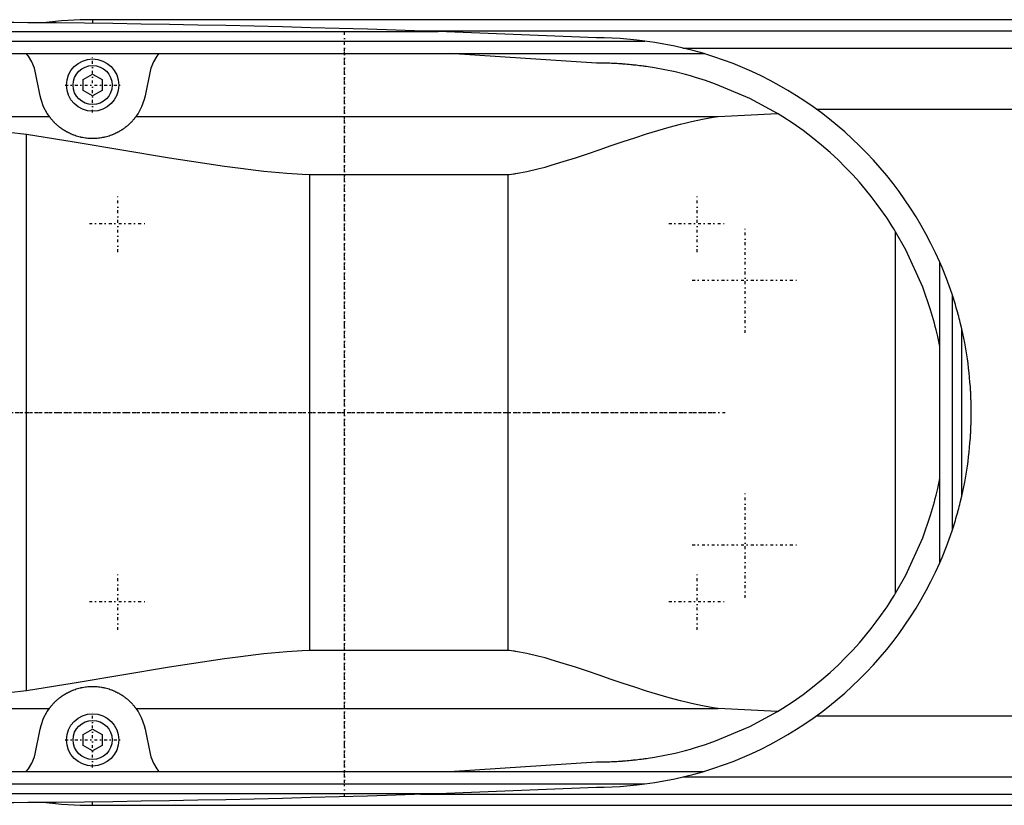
# Model space of a CAD drawing. Extents: x -502 to 174, y -90 to 90.
# Tile 3 of 6: x -252 to -95, y -62 to 62. Entities that reach past the tile are written whole.
import ezdxf

# ---------------------------------------------------------------- set-up
doc = ezdxf.new("R2010")
doc.units = 0
doc.linetypes.add('CENTER', pattern=[1.5, 0.45, -0.5, 0.05, -0.5])
doc.layers.add('AM_0', color=7, linetype='CONTINUOUS')
doc.layers.add('AM_7', color=7, linetype='CENTER')

msp = doc.modelspace()

# ---------------------------------------------------------------- linework, layer by layer
at = {"layer": 'AM_0', "color": 7, "linetype": 'CONTINUOUS'}
for p, q in [((50, 62.39), (-240, 62.39)), ((-240, 62.39), (-240, 61.82)), ((-331.04, 60.5), (-185.14, 60.5)), ((-187.95, 60.6), (50, 60.6)), ((-160, 59.5), (-185.14, 60.5)), ((-362.76, 59), (-152.3, 59)), ((-146.27, 57.89), (50, 57.89)), ((-394.4, 57), (-142.93, 57)), ((-160, 55.5), (-183.32, 57)), ((-248.33, 50.31), (-249.12, 54.2)), ((-241.5, 52.87), (-240, 53.73)), ((-240, 53.73), (-238.5, 52.87)), ((-230.88, 54.2), (-231.67, 50.31)), ((-241.5, 51.13), (-241.5, 52.87)), ((-238.5, 52.87), (-238.5, 51.13)), ((-240, 50.27), (-241.5, 51.13)), ((-238.5, 51.13), (-240, 50.27)), ((-283.81, 47), (-246.87, 47)), ((-233.13, 47), (-140.66, 47)), ((-140.66, 47), (-131.25, 47.47)), ((-125.1, 48.19), (50, 48.19)), ((-250.5, -44.22), (-250.5, 44.22)), ((-205.5, 37.8), (-174, 37.8)), ((-205.5, -37.8), (-205.5, 37.8)), ((-174, -37.8), (-174, 37.8)), ((-112.5, -28.71), (-112.5, 28.71)), ((-105.5, -23.87), (-105.5, 23.87)), ((-103.5, -18.65), (-103.5, 18.65)), ((-102, -13.28), (-102, 13.28)), ((-174, -37.8), (-205.5, -37.8)), ((-283.81, -47), (-246.87, -47)), ((-233.13, -47), (-140.66, -47)), ((-131.25, -47.47), (-140.66, -47)), ((-125.1, -48.19), (50, -48.19)), ((-249.12, -54.2), (-248.33, -50.31)), ((-241.5, -51.13), (-240, -50.27)), ((-241.5, -52.87), (-241.5, -51.13)), ((-240, -50.27), (-238.5, -51.13)), ((-238.5, -51.13), (-238.5, -52.87)), ((-231.67, -50.31), (-230.88, -54.2)), ((-240, -53.73), (-241.5, -52.87)), ((-238.5, -52.87), (-240, -53.73)), ((-183.32, -57), (-160, -55.5)), ((-394.4, -57), (-142.93, -57)), ((-362.76, -59), (-152.3, -59)), ((-146.27, -57.89), (50, -57.89)), ((-331.04, -60.5), (-185.14, -60.5)), ((-187.95, -60.6), (50, -60.6)), ((-185.14, -60.5), (-160, -59.5)), ((-240, -62.39), (-240, -61.82)), ((-240, -62.39), (50, -62.39))]:
    msp.add_line(p, q, dxfattribs=at)
for points in [[(-185.14, 60.5, 0), (-187.39, 60.58, 0), (-191.88, 60.72, 0), (-196.37, 60.86, 0), (-198.61, 60.93, 0), (-200.86, 61, 0), (-205.35, 61.12, 0), (-209.84, 61.24, 0), (-214.33, 61.34, 0), (-218.83, 61.44, 0), (-223.32, 61.53, 0), (-225.56, 61.58, 0), (-227.81, 61.62, 0), (-232.3, 61.69, 0), (-236.8, 61.76, 0), (-241.29, 61.82, 0), (-245.78, 61.87, 0), (-250.27, 61.91, 0), (-252.52, 61.93, 0), (-254.77, 61.95, 0), (-259.26, 61.97, 0), (-263.75, 61.99, 0), (-266, 62, 0)], [(-152.3, 59, 0), (-153.62, 59.16, 0), (-156.22, 59.38, 0), (-158.77, 59.49, 0), (-160, 59.5, 0)], [(-142.93, 57, 0), (-144.47, 57.44, 0), (-147.58, 58.19, 0), (-150.72, 58.77, 0), (-152.3, 59, 0)], [(-249.12, 54.2, 0), (-249.25, 54.71, 0), (-249.64, 55.69, 0), (-250.19, 56.59, 0), (-250.53, 57, 0)], [(-229.47, 57, 0), (-229.81, 56.59, 0), (-230.36, 55.69, 0), (-230.75, 54.71, 0), (-230.88, 54.2, 0)], [(-131.25, 47.47, 0), (-135.67, 49.88, 0), (-141.08, 52.17, 0), (-142.67, 52.72, 0), (-144.27, 53.22, 0), (-145.07, 53.46, 0), (-145.88, 53.68, 0), (-147.51, 54.08, 0), (-149.16, 54.43, 0), (-150.81, 54.73, 0), (-151.78, 54.89, 0), (-152.05, 54.93, 0), (-152.33, 54.97, 0), (-152.47, 54.99, 0), (-152.61, 55.01, 0), (-152.88, 55.04, 0), (-153.16, 55.08, 0), (-153.44, 55.11, 0), (-153.72, 55.14, 0), (-154, 55.17, 0), (-154.13, 55.19, 0), (-154.27, 55.2, 0), (-154.55, 55.23, 0), (-154.83, 55.26, 0), (-154.97, 55.27, 0), (-155.11, 55.28, 0), (-155.39, 55.31, 0), (-155.67, 55.33, 0), (-155.81, 55.34, 0), (-155.95, 55.35, 0), (-156.23, 55.37, 0), (-156.5, 55.39, 0), (-156.78, 55.41, 0), (-157.06, 55.42, 0), (-157.34, 55.44, 0), (-157.48, 55.44, 0), (-157.62, 55.45, 0), (-157.9, 55.46, 0), (-158.18, 55.47, 0), (-158.46, 55.48, 0), (-158.62, 55.48, 0), (-158.67, 55.48, 0), (-158.72, 55.49, 0), (-158.74, 55.49, 0), (-158.76, 55.49, 0), (-158.81, 55.49, 0), (-158.86, 55.49, 0), (-158.9, 55.49, 0), (-158.95, 55.49, 0), (-159, 55.49, 0), (-159.02, 55.49, 0), (-159.04, 55.49, 0), (-159.09, 55.49, 0), (-159.14, 55.49, 0), (-159.16, 55.49, 0), (-159.18, 55.49, 0), (-159.23, 55.49, 0), (-159.28, 55.5, 0), (-159.3, 55.5, 0), (-159.32, 55.5, 0), (-159.37, 55.5, 0), (-159.42, 55.5, 0), (-159.46, 55.5, 0), (-159.51, 55.5, 0), (-159.56, 55.5, 0), (-159.58, 55.5, 0), (-159.6, 55.5, 0), (-159.65, 55.5, 0), (-159.7, 55.5, 0), (-159.74, 55.5, 0), (-159.79, 55.5, 0), (-159.84, 55.5, 0), (-159.86, 55.5, 0), (-159.88, 55.5, 0), (-159.93, 55.5, 0), (-159.98, 55.5, 0), (-160, 55.5, 0)], [(-246.87, 47, 0), (-247.21, 47.5, 0), (-247.78, 48.57, 0), (-248.19, 49.72, 0), (-248.33, 50.31, 0)], [(-231.67, 50.31, 0), (-231.81, 49.72, 0), (-232.22, 48.57, 0), (-232.79, 47.5, 0), (-233.13, 47, 0)], [(-283.81, 47, 0), (-278.39, 46.72, 0), (-267.37, 45.92, 0), (-256.16, 44.84, 0), (-250.5, 44.22, 0)], [(-233.13, 47, 0), (-233.14, 46.98, 0), (-233.17, 46.93, 0), (-233.21, 46.89, 0), (-233.23, 46.86, 0), (-233.25, 46.84, 0), (-233.29, 46.78, 0), (-233.33, 46.73, 0), (-233.38, 46.67, 0), (-233.43, 46.61, 0), (-233.48, 46.55, 0), (-233.51, 46.51, 0), (-233.54, 46.48, 0), (-233.6, 46.41, 0), (-233.66, 46.34, 0), (-233.72, 46.27, 0), (-233.79, 46.19, 0), (-233.87, 46.11, 0), (-233.9, 46.08, 0), (-233.94, 46.04, 0), (-234.02, 45.96, 0), (-234.11, 45.87, 0), (-234.15, 45.83, 0), (-234.2, 45.79, 0), (-234.29, 45.71, 0), (-234.38, 45.62, 0), (-234.43, 45.58, 0), (-234.48, 45.53, 0), (-234.59, 45.45, 0), (-234.7, 45.36, 0), (-234.81, 45.27, 0), (-234.93, 45.18, 0), (-235.05, 45.09, 0), (-235.11, 45.05, 0), (-235.17, 45.01, 0), (-235.3, 44.92, 0), (-235.43, 44.83, 0), (-235.57, 44.75, 0), (-235.71, 44.66, 0), (-235.86, 44.58, 0), (-235.93, 44.54, 0), (-236.01, 44.5, 0), (-236.16, 44.42, 0), (-236.32, 44.34, 0), (-236.48, 44.26, 0), (-236.65, 44.19, 0), (-236.83, 44.11, 0), (-236.92, 44.08, 0), (-237.01, 44.04, 0), (-237.2, 43.97, 0), (-237.39, 43.91, 0), (-237.59, 43.85, 0), (-237.79, 43.79, 0), (-238, 43.74, 0), (-238.1, 43.72, 0), (-238.2, 43.69, 0), (-238.41, 43.65, 0), (-238.62, 43.61, 0), (-238.84, 43.58, 0), (-239.05, 43.55, 0), (-239.26, 43.53, 0), (-239.37, 43.52, 0), (-239.48, 43.52, 0), (-239.69, 43.51, 0), (-239.9, 43.5, 0), (-240, 43.5, 0), (-240.1, 43.5, 0), (-240.31, 43.51, 0), (-240.52, 43.52, 0), (-240.63, 43.52, 0), (-240.74, 43.53, 0), (-240.95, 43.55, 0), (-241.16, 43.58, 0), (-241.38, 43.61, 0), (-241.59, 43.65, 0), (-241.8, 43.69, 0), (-241.9, 43.72, 0), (-242, 43.74, 0), (-242.21, 43.79, 0), (-242.41, 43.85, 0), (-242.61, 43.91, 0), (-242.8, 43.97, 0), (-242.99, 44.04, 0), (-243.08, 44.08, 0), (-243.17, 44.11, 0), (-243.35, 44.19, 0), (-243.52, 44.26, 0), (-243.68, 44.34, 0), (-243.84, 44.42, 0), (-243.99, 44.5, 0), (-244.07, 44.54, 0), (-244.14, 44.58, 0), (-244.29, 44.66, 0), (-244.43, 44.75, 0), (-244.57, 44.83, 0), (-244.7, 44.92, 0), (-244.83, 45.01, 0), (-244.89, 45.05, 0), (-244.95, 45.09, 0), (-245.07, 45.18, 0), (-245.19, 45.27, 0), (-245.3, 45.36, 0), (-245.41, 45.45, 0), (-245.52, 45.53, 0), (-245.57, 45.58, 0), (-245.62, 45.62, 0), (-245.71, 45.71, 0), (-245.8, 45.79, 0), (-245.85, 45.83, 0), (-245.89, 45.87, 0), (-245.98, 45.96, 0), (-246.06, 46.04, 0), (-246.1, 46.08, 0), (-246.13, 46.11, 0), (-246.21, 46.19, 0), (-246.28, 46.27, 0), (-246.34, 46.34, 0), (-246.4, 46.41, 0), (-246.46, 46.48, 0), (-246.49, 46.51, 0), (-246.52, 46.55, 0), (-246.57, 46.61, 0), (-246.62, 46.67, 0), (-246.67, 46.73, 0), (-246.71, 46.78, 0), (-246.75, 46.84, 0), (-246.77, 46.86, 0), (-246.79, 46.89, 0), (-246.83, 46.93, 0), (-246.86, 46.98, 0), (-246.87, 47, 0)], [(-174, 37.8, 0), (-173.84, 37.82, 0), (-173.51, 37.86, 0), (-173.18, 37.91, 0), (-173.02, 37.93, 0), (-172.85, 37.96, 0), (-172.53, 38.01, 0), (-172.2, 38.06, 0), (-171.06, 38.28, 0), (-169.12, 38.73, 0), (-168.16, 38.99, 0), (-167.2, 39.26, 0), (-165.27, 39.84, 0), (-163.36, 40.46, 0), (-161.45, 41.09, 0), (-159.56, 41.74, 0), (-157.67, 42.39, 0), (-156.73, 42.71, 0), (-155.79, 43.02, 0), (-153.92, 43.64, 0), (-152.08, 44.24, 0), (-150.25, 44.8, 0), (-148.44, 45.32, 0), (-146.66, 45.79, 0), (-145.78, 46.01, 0), (-144.91, 46.22, 0), (-143.18, 46.58, 0), (-141.49, 46.88, 0), (-140.66, 47, 0)], [(-112.5, 28.71, 0), (-112.67, 28.99, 0), (-113.09, 29.66, 0), (-113.59, 30.43, 0), (-113.87, 30.85, 0), (-114.17, 31.3, 0), (-114.83, 32.25, 0), (-115.57, 33.26, 0), (-116.39, 34.33, 0), (-117.29, 35.44, 0), (-118.26, 36.58, 0), (-118.78, 37.16, 0), (-119.31, 37.74, 0), (-120.44, 38.92, 0), (-121.64, 40.11, 0), (-122.92, 41.3, 0), (-124.27, 42.47, 0), (-125.7, 43.63, 0), (-126.44, 44.2, 0), (-127.2, 44.77, 0), (-128.77, 45.88, 0), (-130.4, 46.95, 0), (-131.25, 47.47, 0)], [(-250.5, 44.22, 0), (-242.95, 43.01, 0), (-227.81, 40.46, 0), (-219.04, 39.12, 0), (-216.55, 38.79, 0), (-214.08, 38.49, 0), (-212.84, 38.35, 0), (-211.61, 38.23, 0), (-209.16, 38.02, 0), (-206.72, 37.86, 0), (-205.5, 37.8, 0)], [(-105.5, 10.49, 0), (-105.61, 11.02, 0), (-105.83, 12.09, 0), (-106.08, 13.15, 0), (-106.21, 13.68, 0), (-106.35, 14.21, 0), (-106.64, 15.26, 0), (-106.95, 16.3, 0), (-108.19, 19.91, 0), (-110.89, 25.86, 0), (-112.5, 28.71, 0)], [(-103.5, 18.65, 0), (-103.8, 19.54, 0), (-104.44, 21.29, 0), (-105.13, 23.02, 0), (-105.5, 23.87, 0)], [(-102, 13.28, 0), (-102, 13.28, 0), (-102, 13.28, 0), (-102, 13.28, 0), (-102, 13.28, 0), (-102, 13.28, 0), (-102, 13.28, 0), (-102, 13.29, 0), (-102, 13.29, 0), (-102, 13.29, 0), (-102, 13.29, 0), (-102, 13.29, 0), (-102, 13.29, 0), (-102, 13.3, 0), (-102.01, 13.3, 0), (-102.01, 13.3, 0), (-102.01, 13.31, 0), (-102.01, 13.31, 0), (-102.01, 13.31, 0), (-102.01, 13.31, 0), (-102.01, 13.31, 0), (-102.01, 13.32, 0), (-102.01, 13.32, 0), (-102.01, 13.33, 0), (-102.02, 13.35, 0), (-102.02, 13.38, 0), (-102.03, 13.41, 0), (-102.04, 13.45, 0), (-102.05, 13.48, 0), (-102.05, 13.5, 0), (-102.06, 13.52, 0), (-102.06, 13.56, 0), (-102.07, 13.59, 0), (-102.08, 13.63, 0), (-102.09, 13.67, 0), (-102.1, 13.71, 0), (-102.11, 13.74, 0), (-102.11, 13.76, 0), (-102.12, 13.8, 0), (-102.13, 13.84, 0), (-102.14, 13.87, 0), (-102.14, 13.89, 0), (-102.16, 13.94, 0), (-102.17, 13.98, 0), (-102.17, 14.01, 0), (-102.18, 14.03, 0), (-102.19, 14.08, 0), (-102.2, 14.13, 0), (-102.25, 14.31, 0), (-102.32, 14.62, 0), (-102.4, 14.93, 0), (-102.48, 15.24, 0), (-102.57, 15.54, 0), (-102.61, 15.7, 0), (-102.65, 15.85, 0), (-102.74, 16.17, 0), (-102.83, 16.49, 0), (-102.93, 16.81, 0), (-103.02, 17.14, 0), (-103.12, 17.48, 0), (-103.18, 17.64, 0), (-103.23, 17.81, 0), (-103.33, 18.15, 0), (-103.44, 18.49, 0), (-103.5, 18.65, 0)], [(-100.5, 0, 0), (-100.5, 0.01, 0), (-100.5, 0.03, 0), (-100.5, 0.05, 0), (-100.5, 0.06, 0), (-100.5, 0.07, 0), (-100.5, 0.09, 0), (-100.5, 0.11, 0), (-100.5, 0.13, 0), (-100.5, 0.15, 0), (-100.5, 0.18, 0), (-100.5, 0.19, 0), (-100.5, 0.2, 0), (-100.5, 0.22, 0), (-100.5, 0.24, 0), (-100.5, 0.26, 0), (-100.5, 0.28, 0), (-100.5, 0.3, 0), (-100.5, 0.31, 0), (-100.5, 0.32, 0), (-100.5, 0.34, 0), (-100.5, 0.36, 0), (-100.5, 0.37, 0), (-100.5, 0.38, 0), (-100.5, 0.4, 0), (-100.5, 0.42, 0), (-100.5, 0.43, 0), (-100.5, 0.44, 0), (-100.5, 0.46, 0), (-100.5, 0.49, 0), (-100.5, 0.51, 0), (-100.5, 0.53, 0), (-100.5, 0.55, 0), (-100.5, 0.56, 0), (-100.5, 0.57, 0), (-100.5, 0.59, 0), (-100.5, 0.61, 0), (-100.5, 0.68, 0), (-100.51, 0.81, 0), (-100.51, 0.93, 0), (-100.51, 1.05, 0), (-100.51, 1.12, 0), (-100.51, 1.18, 0), (-100.51, 1.3, 0), (-100.52, 1.43, 0), (-100.52, 1.55, 0), (-100.52, 1.67, 0), (-100.53, 1.8, 0), (-100.53, 1.86, 0), (-100.53, 1.92, 0), (-100.54, 2.05, 0), (-100.54, 2.17, 0), (-100.54, 2.23, 0), (-100.54, 2.29, 0), (-100.55, 2.42, 0), (-100.55, 2.54, 0), (-100.56, 2.6, 0), (-100.56, 2.66, 0), (-100.57, 2.79, 0), (-100.57, 2.91, 0), (-100.58, 3.04, 0), (-100.58, 3.16, 0), (-100.59, 3.28, 0), (-100.59, 3.35, 0), (-100.6, 3.41, 0), (-100.6, 3.53, 0), (-100.61, 3.65, 0), (-100.64, 4.09, 0), (-100.7, 4.83, 0), (-100.76, 5.57, 0), (-100.84, 6.31, 0), (-100.88, 6.68, 0), (-100.92, 7.05, 0), (-101.01, 7.79, 0), (-101.11, 8.52, 0), (-101.54, 11.09, 0), (-102, 13.28, 0)], [(-102, -13.28, 0), (-101.54, -11.09, 0), (-101.11, -8.52, 0), (-101.01, -7.79, 0), (-100.92, -7.05, 0), (-100.88, -6.68, 0), (-100.84, -6.31, 0), (-100.76, -5.57, 0), (-100.7, -4.83, 0), (-100.64, -4.09, 0), (-100.61, -3.65, 0), (-100.6, -3.53, 0), (-100.6, -3.41, 0), (-100.59, -3.35, 0), (-100.59, -3.28, 0), (-100.58, -3.16, 0), (-100.58, -3.04, 0), (-100.57, -2.91, 0), (-100.57, -2.79, 0), (-100.56, -2.66, 0), (-100.56, -2.6, 0), (-100.55, -2.54, 0), (-100.55, -2.42, 0), (-100.54, -2.29, 0), (-100.54, -2.23, 0), (-100.54, -2.17, 0), (-100.54, -2.05, 0), (-100.53, -1.92, 0), (-100.53, -1.86, 0), (-100.53, -1.8, 0), (-100.52, -1.67, 0), (-100.52, -1.55, 0), (-100.52, -1.43, 0), (-100.51, -1.3, 0), (-100.51, -1.18, 0), (-100.51, -1.12, 0), (-100.51, -1.05, 0), (-100.51, -0.93, 0), (-100.51, -0.81, 0), (-100.5, -0.68, 0), (-100.5, -0.56, 0), (-100.5, -0.49, 0), (-100.5, -0.46, 0), (-100.5, -0.44, 0), (-100.5, -0.43, 0), (-100.5, -0.42, 0), (-100.5, -0.4, 0), (-100.5, -0.38, 0), (-100.5, -0.37, 0), (-100.5, -0.36, 0), (-100.5, -0.34, 0), (-100.5, -0.32, 0), (-100.5, -0.31, 0), (-100.5, -0.3, 0), (-100.5, -0.28, 0), (-100.5, -0.26, 0), (-100.5, -0.24, 0), (-100.5, -0.22, 0), (-100.5, -0.2, 0), (-100.5, -0.19, 0), (-100.5, -0.18, 0), (-100.5, -0.15, 0), (-100.5, -0.13, 0), (-100.5, -0.11, 0), (-100.5, -0.09, 0), (-100.5, -0.07, 0), (-100.5, -0.06, 0), (-100.5, -0.05, 0), (-100.5, -0.03, 0), (-100.5, -0.01, 0), (-100.5, 0, 0)], [(-112.5, -28.71, 0), (-110.89, -25.86, 0), (-108.19, -19.91, 0), (-106.95, -16.3, 0), (-106.64, -15.26, 0), (-106.35, -14.21, 0), (-106.21, -13.68, 0), (-106.08, -13.15, 0), (-105.83, -12.09, 0), (-105.61, -11.02, 0), (-105.5, -10.49, 0)], [(-103.5, -18.65, 0), (-103.44, -18.49, 0), (-103.33, -18.15, 0), (-103.23, -17.81, 0), (-103.18, -17.64, 0), (-103.12, -17.48, 0), (-103.02, -17.14, 0), (-102.93, -16.81, 0), (-102.83, -16.49, 0), (-102.74, -16.17, 0), (-102.65, -15.85, 0), (-102.61, -15.7, 0), (-102.57, -15.54, 0), (-102.48, -15.24, 0), (-102.4, -14.93, 0), (-102.32, -14.62, 0), (-102.25, -14.31, 0), (-102.2, -14.13, 0), (-102.19, -14.08, 0), (-102.18, -14.03, 0), (-102.17, -14.01, 0), (-102.17, -13.98, 0), (-102.16, -13.94, 0), (-102.14, -13.89, 0), (-102.14, -13.87, 0), (-102.13, -13.84, 0), (-102.12, -13.8, 0), (-102.11, -13.76, 0), (-102.11, -13.74, 0), (-102.1, -13.71, 0), (-102.09, -13.67, 0), (-102.08, -13.63, 0), (-102.07, -13.59, 0), (-102.06, -13.56, 0), (-102.06, -13.52, 0), (-102.05, -13.5, 0), (-102.05, -13.48, 0), (-102.04, -13.45, 0), (-102.03, -13.41, 0), (-102.02, -13.38, 0), (-102.02, -13.35, 0), (-102.01, -13.33, 0), (-102.01, -13.32, 0), (-102.01, -13.32, 0), (-102.01, -13.31, 0), (-102.01, -13.31, 0), (-102.01, -13.31, 0), (-102.01, -13.31, 0), (-102.01, -13.31, 0), (-102.01, -13.3, 0), (-102.01, -13.3, 0), (-102, -13.3, 0), (-102, -13.29, 0), (-102, -13.29, 0), (-102, -13.29, 0), (-102, -13.29, 0), (-102, -13.29, 0), (-102, -13.29, 0), (-102, -13.28, 0), (-102, -13.28, 0), (-102, -13.28, 0), (-102, -13.28, 0), (-102, -13.28, 0), (-102, -13.28, 0), (-102, -13.28, 0)], [(-105.5, -23.87, 0), (-105.13, -23.02, 0), (-104.44, -21.29, 0), (-103.8, -19.54, 0), (-103.5, -18.65, 0)], [(-131.25, -47.47, 0), (-130.4, -46.95, 0), (-128.77, -45.88, 0), (-127.2, -44.77, 0), (-126.44, -44.2, 0), (-125.7, -43.63, 0), (-124.27, -42.47, 0), (-122.92, -41.3, 0), (-121.64, -40.11, 0), (-120.44, -38.92, 0), (-119.31, -37.74, 0), (-118.78, -37.16, 0), (-118.26, -36.58, 0), (-117.29, -35.44, 0), (-116.39, -34.33, 0), (-115.57, -33.26, 0), (-114.83, -32.25, 0), (-114.17, -31.3, 0), (-113.87, -30.85, 0), (-113.59, -30.43, 0), (-113.09, -29.66, 0), (-112.67, -28.99, 0), (-112.5, -28.71, 0)], [(-205.5, -37.8, 0), (-206.72, -37.86, 0), (-209.16, -38.02, 0), (-211.61, -38.23, 0), (-212.84, -38.35, 0), (-214.08, -38.49, 0), (-216.55, -38.79, 0), (-219.04, -39.12, 0), (-227.81, -40.46, 0), (-242.95, -43.01, 0), (-250.5, -44.22, 0)], [(-140.66, -47, 0), (-141.49, -46.88, 0), (-143.18, -46.58, 0), (-144.91, -46.22, 0), (-145.78, -46.01, 0), (-146.66, -45.79, 0), (-148.44, -45.32, 0), (-150.25, -44.8, 0), (-152.08, -44.24, 0), (-153.92, -43.64, 0), (-155.79, -43.02, 0), (-156.73, -42.71, 0), (-157.67, -42.39, 0), (-159.56, -41.74, 0), (-161.45, -41.09, 0), (-163.36, -40.46, 0), (-165.27, -39.84, 0), (-167.2, -39.26, 0), (-168.16, -38.99, 0), (-169.12, -38.73, 0), (-171.06, -38.28, 0), (-172.2, -38.06, 0), (-172.53, -38.01, 0), (-172.85, -37.96, 0), (-173.02, -37.93, 0), (-173.18, -37.91, 0), (-173.51, -37.86, 0), (-173.84, -37.82, 0), (-174, -37.8, 0)], [(-246.87, -47, 0), (-246.86, -46.98, 0), (-246.83, -46.93, 0), (-246.79, -46.89, 0), (-246.77, -46.86, 0), (-246.75, -46.84, 0), (-246.71, -46.78, 0), (-246.67, -46.73, 0), (-246.62, -46.67, 0), (-246.57, -46.61, 0), (-246.52, -46.55, 0), (-246.49, -46.51, 0), (-246.46, -46.48, 0), (-246.4, -46.41, 0), (-246.34, -46.34, 0), (-246.28, -46.27, 0), (-246.21, -46.19, 0), (-246.13, -46.11, 0), (-246.1, -46.08, 0), (-246.06, -46.04, 0), (-245.98, -45.96, 0), (-245.89, -45.87, 0), (-245.85, -45.83, 0), (-245.8, -45.79, 0), (-245.71, -45.71, 0), (-245.62, -45.62, 0), (-245.57, -45.58, 0), (-245.52, -45.53, 0), (-245.41, -45.45, 0), (-245.3, -45.36, 0), (-245.19, -45.27, 0), (-245.07, -45.18, 0), (-244.95, -45.09, 0), (-244.89, -45.05, 0), (-244.83, -45.01, 0), (-244.7, -44.92, 0), (-244.57, -44.83, 0), (-244.43, -44.75, 0), (-244.29, -44.66, 0), (-244.14, -44.58, 0), (-244.07, -44.54, 0), (-243.99, -44.5, 0), (-243.84, -44.42, 0), (-243.68, -44.34, 0), (-243.52, -44.26, 0), (-243.35, -44.19, 0), (-243.17, -44.11, 0), (-243.08, -44.08, 0), (-242.99, -44.04, 0), (-242.8, -43.97, 0), (-242.61, -43.91, 0), (-242.41, -43.85, 0), (-242.21, -43.79, 0), (-242, -43.74, 0), (-241.9, -43.72, 0), (-241.8, -43.69, 0), (-241.59, -43.65, 0), (-241.38, -43.61, 0), (-241.16, -43.58, 0), (-240.95, -43.55, 0), (-240.74, -43.53, 0), (-240.63, -43.52, 0), (-240.52, -43.52, 0), (-240.31, -43.51, 0), (-240.1, -43.5, 0), (-240, -43.5, 0), (-239.9, -43.5, 0), (-239.69, -43.51, 0), (-239.48, -43.52, 0), (-239.37, -43.52, 0), (-239.26, -43.53, 0), (-239.05, -43.55, 0), (-238.84, -43.58, 0), (-238.62, -43.61, 0), (-238.41, -43.65, 0), (-238.2, -43.69, 0), (-238.1, -43.72, 0), (-238, -43.74, 0), (-237.79, -43.79, 0), (-237.59, -43.85, 0), (-237.39, -43.91, 0), (-237.2, -43.97, 0), (-237.01, -44.04, 0), (-236.92, -44.08, 0), (-236.83, -44.11, 0), (-236.65, -44.19, 0), (-236.48, -44.26, 0), (-236.32, -44.34, 0), (-236.16, -44.42, 0), (-236.01, -44.5, 0), (-235.93, -44.54, 0), (-235.86, -44.58, 0), (-235.71, -44.66, 0), (-235.57, -44.75, 0), (-235.43, -44.83, 0), (-235.3, -44.92, 0), (-235.17, -45.01, 0), (-235.11, -45.05, 0), (-235.05, -45.09, 0), (-234.93, -45.18, 0), (-234.81, -45.27, 0), (-234.7, -45.36, 0), (-234.59, -45.45, 0), (-234.48, -45.53, 0), (-234.43, -45.58, 0), (-234.38, -45.62, 0), (-234.29, -45.71, 0), (-234.2, -45.79, 0), (-234.15, -45.83, 0), (-234.11, -45.87, 0), (-234.02, -45.96, 0), (-233.94, -46.04, 0), (-233.9, -46.08, 0), (-233.87, -46.11, 0), (-233.79, -46.19, 0), (-233.72, -46.27, 0), (-233.66, -46.34, 0), (-233.6, -46.41, 0), (-233.54, -46.48, 0), (-233.51, -46.51, 0), (-233.48, -46.55, 0), (-233.43, -46.61, 0), (-233.38, -46.67, 0), (-233.33, -46.73, 0), (-233.29, -46.78, 0), (-233.25, -46.84, 0), (-233.23, -46.86, 0), (-233.21, -46.89, 0), (-233.17, -46.93, 0), (-233.14, -46.98, 0), (-233.13, -47, 0)], [(-250.5, -44.22, 0), (-256.16, -44.84, 0), (-267.37, -45.92, 0), (-278.39, -46.72, 0), (-283.81, -47, 0)], [(-248.33, -50.31, 0), (-248.19, -49.72, 0), (-247.78, -48.57, 0), (-247.21, -47.5, 0), (-246.87, -47, 0)], [(-233.13, -47, 0), (-232.79, -47.5, 0), (-232.22, -48.57, 0), (-231.81, -49.72, 0), (-231.67, -50.31, 0)], [(-160, -55.5, 0), (-159.98, -55.5, 0), (-159.93, -55.5, 0), (-159.88, -55.5, 0), (-159.86, -55.5, 0), (-159.84, -55.5, 0), (-159.79, -55.5, 0), (-159.74, -55.5, 0), (-159.7, -55.5, 0), (-159.65, -55.5, 0), (-159.6, -55.5, 0), (-159.58, -55.5, 0), (-159.56, -55.5, 0), (-159.51, -55.5, 0), (-159.46, -55.5, 0), (-159.42, -55.5, 0), (-159.37, -55.5, 0), (-159.32, -55.5, 0), (-159.3, -55.5, 0), (-159.28, -55.5, 0), (-159.23, -55.49, 0), (-159.18, -55.49, 0), (-159.16, -55.49, 0), (-159.14, -55.49, 0), (-159.09, -55.49, 0), (-159.04, -55.49, 0), (-159.02, -55.49, 0), (-159, -55.49, 0), (-158.95, -55.49, 0), (-158.9, -55.49, 0), (-158.86, -55.49, 0), (-158.81, -55.49, 0), (-158.76, -55.49, 0), (-158.74, -55.49, 0), (-158.72, -55.49, 0), (-158.67, -55.48, 0), (-158.62, -55.48, 0), (-158.46, -55.48, 0), (-158.18, -55.47, 0), (-157.9, -55.46, 0), (-157.62, -55.45, 0), (-157.48, -55.44, 0), (-157.34, -55.44, 0), (-157.06, -55.42, 0), (-156.78, -55.41, 0), (-156.5, -55.39, 0), (-156.23, -55.37, 0), (-155.95, -55.35, 0), (-155.81, -55.34, 0), (-155.67, -55.33, 0), (-155.39, -55.31, 0), (-155.11, -55.28, 0), (-154.97, -55.27, 0), (-154.83, -55.26, 0), (-154.55, -55.23, 0), (-154.27, -55.2, 0), (-154.13, -55.19, 0), (-154, -55.17, 0), (-153.72, -55.14, 0), (-153.44, -55.11, 0), (-153.16, -55.08, 0), (-152.88, -55.04, 0), (-152.61, -55.01, 0), (-152.47, -54.99, 0), (-152.33, -54.97, 0), (-152.05, -54.93, 0), (-151.78, -54.89, 0), (-150.81, -54.73, 0), (-149.16, -54.43, 0), (-147.51, -54.08, 0), (-145.88, -53.68, 0), (-145.07, -53.46, 0), (-144.27, -53.22, 0), (-142.67, -52.72, 0), (-141.08, -52.17, 0), (-135.67, -49.88, 0), (-131.25, -47.47, 0)], [(-250.53, -57, 0), (-250.19, -56.59, 0), (-249.64, -55.69, 0), (-249.25, -54.71, 0), (-249.12, -54.2, 0)], [(-230.88, -54.2, 0), (-230.75, -54.71, 0), (-230.36, -55.69, 0), (-229.81, -56.59, 0), (-229.47, -57, 0)], [(-152.3, -59, 0), (-150.72, -58.77, 0), (-147.58, -58.19, 0), (-144.47, -57.44, 0), (-142.93, -57, 0)], [(-160, -59.5, 0), (-158.77, -59.49, 0), (-156.22, -59.38, 0), (-153.62, -59.16, 0), (-152.3, -59, 0)], [(-266, -62, 0), (-263.75, -61.99, 0), (-259.26, -61.97, 0), (-254.77, -61.95, 0), (-252.52, -61.93, 0), (-250.27, -61.91, 0), (-245.78, -61.87, 0), (-241.29, -61.82, 0), (-236.8, -61.76, 0), (-232.3, -61.69, 0), (-227.81, -61.62, 0), (-225.56, -61.58, 0), (-223.32, -61.53, 0), (-218.83, -61.44, 0), (-214.33, -61.34, 0), (-209.84, -61.24, 0), (-205.35, -61.12, 0), (-200.86, -61, 0), (-198.61, -60.93, 0), (-196.37, -60.86, 0), (-191.88, -60.72, 0), (-187.39, -60.58, 0), (-185.14, -60.5, 0)]]:
    msp.add_polyline3d(points, dxfattribs=at)
for centre, radius in [((-240, 52), 4.15), ((-240, 52), 3.1), ((-240, -52), 4.15), ((-240, -52), 3.1)]:
    msp.add_circle(centre, radius, dxfattribs=at)
for centre, radius, start, end in [((-240, 0), 62.39, 90, 97.236), ((-160, 0), 59.5, 23.6567, 73.3321), ((-160, 0), 59.5, 286.6679, 336.3433), ((-240, 0), 62.39, 262.764, 270)]:
    msp.add_arc(centre, radius, start, end, dxfattribs=at)
at = {"layer": 'AM_7', "color": 4, "linetype": 'CENTER'}
for p, q in [((-200, -60.9), (-200, 60.9)), ((-200, -58.8), (-200, 58.8)), ((-240, 47.64), (-240, 56.36)), ((-244.36, 52), (-235.64, 52)), ((-236, 25.48), (-236, 34.52)), ((-144, 25.48), (-144, 34.52)), ((-240.51, 30), (-231.49, 30)), ((-148.51, 30), (-139.49, 30)), ((-136.39, 12.64), (-136.39, 29.44)), ((-144.79, 21.04), (-127.99, 21.04)), ((-275.4, 0), (-141.2, 0)), ((-260.9, 0), (-139.1, 0)), ((-136.39, -29.44), (-136.39, -12.64)), ((-144.79, -21.04), (-127.99, -21.04)), ((-236, -34.52), (-236, -25.48)), ((-144, -34.52), (-144, -25.48)), ((-240.51, -30), (-231.49, -30)), ((-148.51, -30), (-139.49, -30)), ((-240, -56.36), (-240, -47.64)), ((-244.36, -52), (-235.64, -52))]:
    msp.add_line(p, q, dxfattribs=at)

doc.saveas('drawing.dxf')
